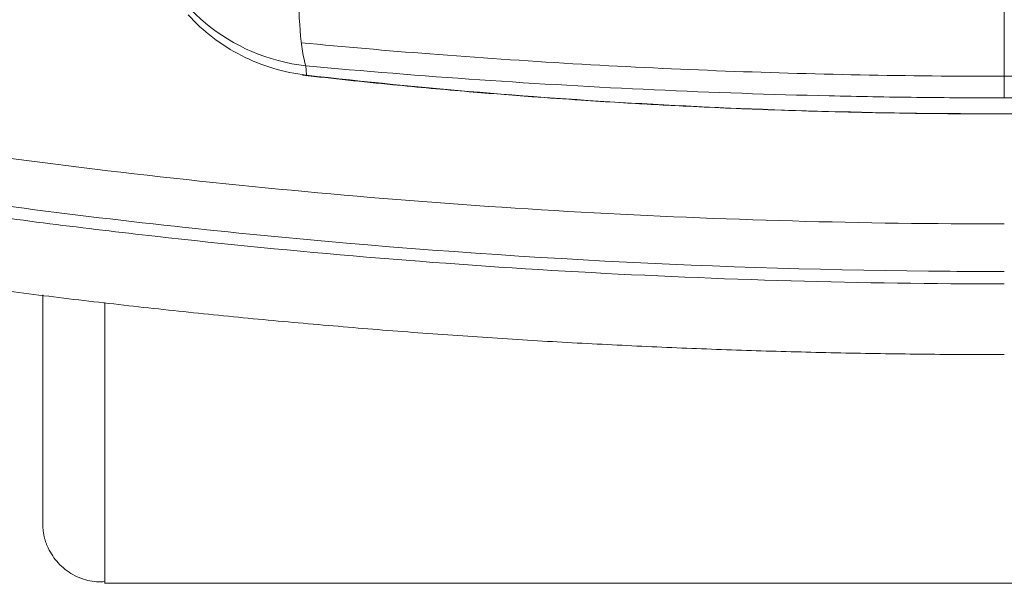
# Model space of a CAD drawing. Header units: millimetres. Extents: x -771 to 771, y -301 to 2485.
# Tile 34 of 256: x -159 to 0, y -230 to -139. Entities that reach past the tile are written whole.
import ezdxf

# ---------------------------------------------------------------- set-up
doc = ezdxf.new("R2010")
doc.units = ezdxf.units.MM
doc.layers.add('ORTHO$2', color=7, linetype='Continuous', true_color=0xffffff)

msp = doc.modelspace()

# ---------------------------------------------------------------- linework, layer by layer
at = {"layer": 'ORTHO$2', "color": 155, "linetype": 'Continuous', "lineweight": 18}
for p, q in [((0, -154.59), (0, -154.57)), ((-145.05, -230.27), (145.05, -230.27))]:
    msp.add_line(p, q, dxfattribs=at)
at = {"layer": 'ORTHO$2', "color": 155, "linetype": 'Continuous', "lineweight": 13}
for major_axis, ratio, start_param, end_param in [((-29.99, -0.74), 0.954539, 0.227527, 1.426118), ((-2.53, -29.89), 0.13656, 5.196822, 5.980835)]:
    msp.add_ellipse((-108.97, -118.4), major_axis=major_axis, ratio=ratio, start_param=start_param, end_param=end_param, dxfattribs=at)
for points, knots in [([(-525.47, -53.45), (-515.25, -58.32), (-494.72, -67.76), (-463.62, -81.03), (-432.2, -93.42), (-400.47, -104.93), (-368.43, -115.56), (-336.08, -125.31), (-314.31, -131.22), (-292.42, -136.84), (-281.43, -139.5), (-259.34, -144.51), (-248.24, -146.87), (-234.3, -149.63), (-231.5, -150.18), (-228.01, -150.84), (-227.31, -150.98), (-225.91, -151.24), (-223.81, -151.63), (-216.12, -153.06), (-209.12, -154.29), (-192.31, -157.14), (-169.86, -160.61), (-136.08, -164.88), (-102.21, -168.2), (-68.25, -170.58), (-34.18, -172.01), (-11.4, -172.33), (0, -172.33)], [0, 0, 0, 0, 0.0625, 0.125, 0.1875, 0.25, 0.3125, 0.375, 0.4375, 0.4375, 0.5, 0.5, 0.5625, 0.5625, 0.578125, 0.578125, 0.582031, 0.582031, 0.585937, 0.59375, 0.625, 0.625, 0.6875, 0.75, 0.8125, 0.875, 0.9375, 1, 1, 1, 1]), ([(-525.47, -53.45), (-515.25, -58.32), (-494.72, -67.76), (-463.62, -81.03), (-432.2, -93.42), (-400.47, -104.93), (-368.43, -115.56), (-336.08, -125.31), (-314.31, -131.22), (-292.42, -136.84), (-281.43, -139.5), (-259.34, -144.51), (-248.24, -146.87), (-234.3, -149.63), (-231.5, -150.18), (-228.01, -150.84), (-227.31, -150.98), (-225.91, -151.24), (-223.81, -151.63), (-216.12, -153.06), (-209.12, -154.29), (-192.31, -157.14), (-169.86, -160.61), (-136.08, -164.88), (-102.21, -168.2), (-68.25, -170.58), (-34.18, -172.01), (-11.4, -172.33), (0, -172.33)], [0, 0, 0, 0, 0.0625, 0.125, 0.1875, 0.25, 0.3125, 0.375, 0.4375, 0.4375, 0.5, 0.5, 0.5625, 0.5625, 0.578125, 0.578125, 0.582031, 0.582031, 0.585937, 0.59375, 0.625, 0.625, 0.6875, 0.75, 0.8125, 0.875, 0.9375, 1, 1, 1, 1]), ([(0, -180), (-2.91, -180), (-5.83, -179.99), (-45.89, -179.7), (-82.95, -177.76), (-138.4, -172.33), (-156.86, -170.1), (-184.51, -166.12), (-193.73, -164.69), (-212.08, -161.62), (-221.22, -159.98), (-266.74, -151.31), (-302.59, -142.77), (-402.76, -114.16), (-465.78, -90.43), (-526.96, -61.44)], [0, 0, 0, 0, 0.015944, 0.015944, 0.219336, 0.219336, 0.321031, 0.321031, 0.371879, 0.371879, 0.422727, 0.422727, 0.626119, 0.626119, 1, 1, 1, 1]), ([(0, -180), (-2.91, -180), (-5.83, -179.99), (-45.89, -179.7), (-82.95, -177.76), (-138.4, -172.33), (-156.86, -170.1), (-184.51, -166.12), (-193.73, -164.69), (-212.08, -161.62), (-221.22, -159.98), (-266.74, -151.31), (-302.59, -142.77), (-402.76, -114.16), (-465.78, -90.43), (-526.96, -61.44)], [0, 0, 0, 0, 0.015944, 0.015944, 0.219336, 0.219336, 0.321031, 0.321031, 0.371879, 0.371879, 0.422727, 0.422727, 0.626119, 0.626119, 1, 1, 1, 1]), ([(0, -181.99), (-11.47, -181.99), (-34.39, -181.66), (-68.66, -180.22), (-102.83, -177.83), (-136.9, -174.48), (-170.88, -170.18), (-193.46, -166.68), (-210.38, -163.82), (-216.01, -162.82), (-223.05, -161.53), (-225.16, -161.14), (-227.27, -160.74), (-228.68, -160.48), (-229.38, -160.34), (-232.9, -159.67), (-235.7, -159.12), (-249.73, -156.34), (-260.89, -153.97), (-283.12, -148.91), (-294.18, -146.23), (-316.19, -140.58), (-338.09, -134.62), (-370.63, -124.8), (-402.85, -114.09), (-434.76, -102.5), (-466.35, -90.02), (-497.63, -76.65), (-518.28, -67.14), (-528.55, -62.23)], [0, 0, 0, 0, 0.0625, 0.125, 0.1875, 0.25, 0.3125, 0.375, 0.375, 0.40625, 0.40625, 0.414062, 0.417969, 0.417969, 0.421875, 0.421875, 0.4375, 0.4375, 0.5, 0.5, 0.5625, 0.5625, 0.625, 0.6875, 0.75, 0.8125, 0.875, 0.9375, 1, 1, 1, 1]), ([(0, -181.99), (-11.47, -181.99), (-34.39, -181.66), (-68.66, -180.22), (-102.83, -177.83), (-136.9, -174.48), (-170.88, -170.18), (-193.46, -166.68), (-210.38, -163.82), (-216.01, -162.82), (-223.05, -161.53), (-225.16, -161.14), (-227.27, -160.74), (-228.68, -160.48), (-229.38, -160.34), (-232.9, -159.67), (-235.7, -159.12), (-249.73, -156.34), (-260.89, -153.97), (-283.12, -148.91), (-294.18, -146.23), (-316.19, -140.58), (-338.09, -134.62), (-370.63, -124.8), (-402.85, -114.09), (-434.76, -102.5), (-466.35, -90.02), (-497.63, -76.65), (-518.28, -67.14), (-528.55, -62.23)], [0, 0, 0, 0, 0.0625, 0.125, 0.1875, 0.25, 0.3125, 0.375, 0.375, 0.40625, 0.40625, 0.414062, 0.417969, 0.417969, 0.421875, 0.421875, 0.4375, 0.4375, 0.5, 0.5, 0.5625, 0.5625, 0.625, 0.6875, 0.75, 0.8125, 0.875, 0.9375, 1, 1, 1, 1]), ([(0, -136.07), (0, -139.82), (0, -143.36), (0, -148.92), (0, -150.93), (0, -152.01)], [0, 0, 0, 0, 0.5, 0.5, 1, 1, 1, 1]), ([(0, -148.52), (-15.49, -148.52), (-46.45, -147.92), (-84.23, -145.7), (-106.44, -143.78), (-113.33, -143.12)], [0, 0, 0, 0, 0.407997, 0.816007, 1, 1, 1, 1]), ([(0, -148.52), (0, -148.52), (0, -148.52), (15.48, -148.52), (46.45, -147.92), (84.23, -145.7), (106.44, -143.78), (113.33, -143.12)], [0, 0, 0, 0, 0.000012, 0.000012, 0.408012, 0.816011, 1, 1, 1, 1]), ([(-112.6, -146.83), (-93.95, -148.55), (-75.22, -149.84), (-47.04, -151.13), (-37.64, -151.46), (-23.53, -151.78), (-18.83, -151.87), (-11.76, -151.95), (-9.41, -151.97), (-5.88, -151.99), (-4.7, -152), (-2.94, -152), (-2.35, -152.01), (-1.17, -152.01), (-0.58, -152.01), (0, -152.01)], [0, 0, 0, 0, 0.5, 0.5, 0.75, 0.75, 0.875, 0.875, 0.9375, 0.9375, 0.96875, 0.96875, 0.984375, 0.984375, 1, 1, 1, 1]), ([(112.6, -146.83), (109.7, -147.09), (103.86, -147.62), (95.03, -148.33), (86.07, -148.99), (76.99, -149.6), (67.78, -150.14), (58.46, -150.62), (49, -151.03), (39.43, -151.38), (29.74, -151.65), (19.93, -151.85), (10, -151.98), (3.35, -152), (0, -152.01)], [0, 0, 0, 0, 0.077773, 0.156562, 0.236367, 0.317186, 0.399018, 0.481859, 0.565709, 0.650564, 0.736424, 0.823285, 0.911144, 1, 1, 1, 1]), ([(0, -154.57), (-18.9, -154.57), (-37.8, -154.07), (-75.31, -152.01), (-93.93, -150.47), (-112.49, -148.34)], [0, 0, 0, 0, 0.503001, 0.503001, 1, 1, 1, 1]), ([(-145, -185), (-145, -192.28), (-145, -198.84), (-145, -213.49), (-145, -220.31), (-145, -227.56), (-145, -229.35), (-145, -230)], [0, 0, 0, 0, 0.276141, 0.276141, 0.709346, 0.709346, 1, 1, 1, 1])]:
    msp.add_open_spline(points, degree=3, knots=knots, dxfattribs=at)
at = {"layer": 'ORTHO$2', "color": 155, "linetype": 'Continuous', "lineweight": 18}
for points, degree, knots in [([(-452.07, -108.89), (-444.81, -111.7), (-430.38, -117.28), (-408.58, -125.08), (-386.83, -132.43), (-365.13, -139.3), (-332.1, -149.07), (-287.58, -160.66), (-245.6, -169.5), (-218.23, -174.45), (-205.41, -176.64), (-192.58, -178.69), (-179.74, -180.6), (-166.89, -182.38), (-154.03, -184.02), (-141.17, -185.53), (-128.31, -186.91), (-115.45, -188.15), (-102.59, -189.26), (-89.73, -190.24), (-76.88, -191.09), (-64.04, -191.8), (-51.21, -192.39), (-38.38, -192.84), (-25.58, -193.16), (-12.78, -193.36), (-4.26, -193.39), (0, -193.4)], 3, [0, 0, 0, 0, 0.050968, 0.101454, 0.151457, 0.200974, 0.250004, 0.375982, 0.499985, 0.528077, 0.556134, 0.584155, 0.612141, 0.64009, 0.668003, 0.695879, 0.723718, 0.75152, 0.779284, 0.807011, 0.834698, 0.862347, 0.889957, 0.917528, 0.945059, 0.97255, 1, 1, 1, 1]), ([(-452.07, -108.89), (-444.81, -111.7), (-430.38, -117.28), (-408.58, -125.08), (-386.83, -132.43), (-365.13, -139.3), (-332.1, -149.07), (-287.58, -160.66), (-245.6, -169.5), (-218.23, -174.45), (-205.41, -176.64), (-192.58, -178.69), (-179.74, -180.6), (-166.89, -182.38), (-154.03, -184.02), (-141.17, -185.53), (-128.31, -186.91), (-115.45, -188.15), (-102.59, -189.26), (-89.73, -190.24), (-76.88, -191.09), (-64.04, -191.8), (-51.21, -192.39), (-38.38, -192.84), (-25.58, -193.16), (-12.78, -193.36), (-4.26, -193.39), (0, -193.4)], 3, [0, 0, 0, 0, 0.050968, 0.101454, 0.151457, 0.200974, 0.250004, 0.375982, 0.499985, 0.528077, 0.556134, 0.584155, 0.612141, 0.64009, 0.668003, 0.695879, 0.723718, 0.75152, 0.779284, 0.807011, 0.834698, 0.862347, 0.889957, 0.917528, 0.945059, 0.97255, 1, 1, 1, 1]), ([(-112.49, -148.34), (-116.2, -147.92), (-119.71, -146.85), (-126.24, -143.52), (-129.15, -141.29), (-131.57, -138.61)], 3, [0, 0, 0, 0, 0.5, 0.5, 1, 1, 1, 1]), ([(-113.12, -148.33), (-108.28, -148.89), (-99.32, -149.84), (-86.99, -150.97), (-76.88, -151.77), (-68.8, -152.34), (-60.69, -152.85), (-50.63, -153.4), (-36.88, -153.99), (-19.62, -154.47), (-6.93, -154.59), (0, -154.59)], 3, [0, 0, 0, 0, 0.129036, 0.238304, 0.327816, 0.397577, 0.452528, 0.542913, 0.664279, 0.816631, 1, 1, 1, 1]), ([(0, -154.59), (4.88, -154.59), (13.88, -154.53), (26.26, -154.29), (36.4, -153.98), (44.49, -153.66), (52.61, -153.29), (62.67, -152.74), (76.4, -151.83), (93.62, -150.42), (106.23, -149.12), (113.12, -148.33)], 3, [0, 0, 0, 0, 0.129016, 0.238261, 0.32775, 0.397488, 0.45243, 0.542823, 0.664212, 0.816598, 1, 1, 1, 1]), ([(-155, -220.79), (-155, -220.62), (-155, -220.19), (-155, -219.78), (-155, -219.19), (-155, -218.5), (-155, -217.49), (-155, -216.38), (-155, -214.85), (-155, -211.68), (-155, -206.67), (-155, -201.77), (-155, -195.29), (-155, -190), (-155, -183.77)], 2, [0, 0, 0, 0.103471, 0.103471, 0.206943, 0.206943, 0.310414, 0.310414, 0.413886, 0.413886, 0.620829, 0.620829, 0.827772, 0.827772, 1, 1, 1]), ([(-154.3, -224.23), (-153.88, -225.16), (-152.83, -226.86), (-150.49, -228.85), (-147.74, -229.95), (-145.92, -230.08), (-145, -230)], 3, [0, 0, 0, 0, 0.232368, 0.482462, 0.74151, 1, 1, 1, 1])]:
    msp.add_open_spline(points, degree=degree, knots=knots, dxfattribs=at)
at = {"layer": 'ORTHO$2', "color": 155, "linetype": 'Continuous', "lineweight": 13}
for points in [[(-112.55, -147.83), (-112.56, -147.49), (-112.58, -147.16), (-112.6, -146.83)], [(-112.49, -148.34), (-112.5, -148.17), (-112.52, -148), (-112.54, -147.83)]]:
    msp.add_open_spline(points, degree=3, dxfattribs=at)
at = {"layer": 'ORTHO$2', "color": 155, "linetype": 'Continuous', "lineweight": 18}
for points in [[(-112.49, -148.34), (-112.49, -148.48), (-112.47, -148.51), (-112.44, -148.4)], [(-145, -230), (-145, -230.18), (-145, -230.27), (-145, -230.27)]]:
    msp.add_open_spline(points, degree=3, dxfattribs=at)
msp.add_rational_spline([(-155, -220.79), (-155, -222.57), (-154.3, -224.23)], [1, 0.92665313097, 0.890041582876], degree=2, dxfattribs=at)

doc.saveas('drawing.dxf')
